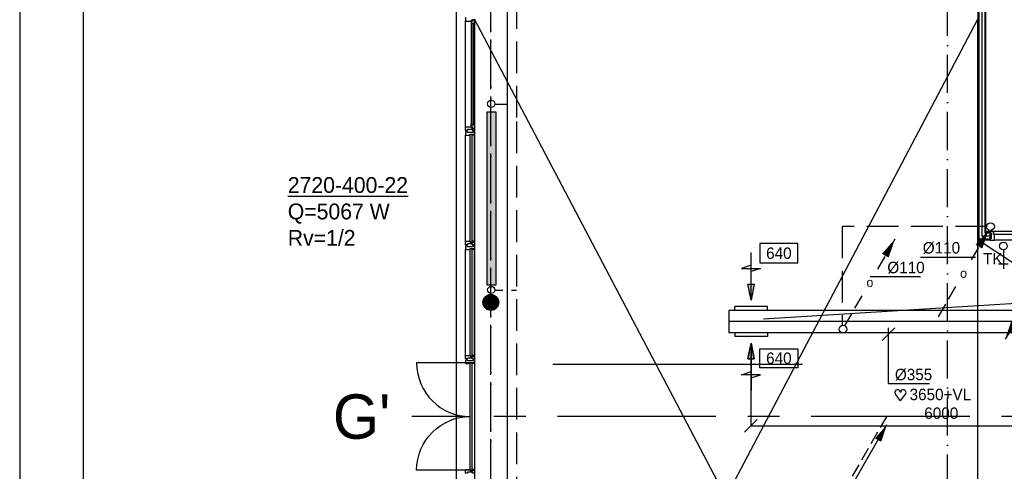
# Model space of a CAD drawing. Extents: x -866131 to -691536, y 173952 to 258052.
# Tile 32 of 160: x -866131 to -850608, y 224958 to 232078. Entities that reach past the tile are written whole.
import ezdxf
from ezdxf.enums import TextEntityAlignment as Align

# ---------------------------------------------------------------- set-up
doc = ezdxf.new("R2010")
doc.units = 0
doc.header["$LTSCALE"] = 100
for name, pattern in [('2322107', [2000, 1000, 1000]), ('2322108', [7, 5, -2]), ('2322123', [45, 5, -2, 5, -2, 5, -2, 5, -2, 5, -2, 5, -5]), ('CENTER2', [11.25, 7.5, -1.25, 1.25, -1.25]), ('CENTER4', [5, 3.125, -0.625, 0.625, -0.625]), ('CENTERX2', [40, 25, -5, 5, -5]), ('DASHDOT', [9, 6, -1.5, 0, -1.5]), ('LURETOUR', [6, 4, -2])]:
    doc.linetypes.add(name, pattern=pattern)
doc.layers.get('0').update_dxf_attribs({"linetype": 'CONTINUOUS'})
doc.layers.get('DEFPOINTS').update_dxf_attribs({"linetype": 'CONTINUOUS'})
for name, color, linetype in [('00KAD025', 2, 'CONTINUOUS'), ('00KAD070', 5, 'CONTINUOUS'), ('AL$1----_ALGEMEEN', 7, 'CONTINUOUS'), ('AL$7----_STRAMIEN', 1, 'DASHDOT'), ('AL$8----_HULPLIJNEN', 2, 'CONTINUOUS'), ('AL21----_BUITENWAND', 4, 'CONTINUOUS'), ('AL22----_BINNENWAND', 7, 'CONTINUOUS'), ('AL28----_KONSTRUKTIE', 3, 'CONTINUOUS'), ('AL31----_BUITENKOZ', 7, 'CONTINUOUS'), ('AL32----_BINNENKOZ', 7, 'CONTINUOUS'), ('AL74----_INRSANITAIR', 7, 'CONTINUOUS'), ('ALL-----_REFLIJNEN', 8, 'CONTINUOUS'), ('ALXAA---_GEWBETON', 12, 'CONTINUOUS'), ('ALXOU---_GLAS', 7, 'CONTINUOUS'), ('BOUW', 8, 'CONTINUOUS'), ('STRAMIEN', 1, 'CENTER2'), ('WI561---', 1, 'CONTINUOUS'), ('WL5233--', 4, 'CONTINUOUS'), ('WL524---', 4, 'CONTINUOUS'), ('WL561---', 4, 'CONTINUOUS'), ('WL561---_AANVOER', 4, 'CONTINUOUS'), ('WL561---_RETOUR', 4, 'CONTINUOUS'), ('WL570---_HARTLIJN', 7, 'CONTINUOUS'), ('WL570---_RETOUR', 3, 'CONTINUOUS'), ('WL570---_TOEVOER', 3, 'CONTINUOUS'), ('WM570---', 1, 'CONTINUOUS')]:
    doc.layers.add(name, color=color, linetype=linetype)
doc.styles.add('5MM', font='STRUCT01.shx', dxfattribs={"height": 1000})
doc.styles.add('BURO-018', font='BUROFONT.shx', dxfattribs={"height": 180})
doc.styles.add('BURO-025', font='BUROFONT.shx', dxfattribs={"height": 250})
doc.dimstyles.new('STABICAD', dxfattribs={"dimscale": 100, "dimtxt": 1.8, "dimasz": 0, "dimexe": 0, "dimexo": 2.5, "dimgap": 1.5, "dimtad": 0, "dimzin": 0, "dimtxsty": 'BURO-018', "dimtsz": 1, "dimcen": -3, "dimazin": 3, "dimtfac": 1, "dimtofl": 0, "dimtmove": 0, "dimatfit": 3, "dimtvp": 1.055556, "dimtolj": 1, "dimtzin": 0})

# ---------------------------------------------------------------- blocks, each defined once
blk = doc.blocks.new('LDV2121')
at = {"color": 0, "linetype": 'CONTINUOUS'}
blk.add_line((-0.25, -0.43), (-6.75, -11.69), dxfattribs=at)
blk.add_lwpolyline([(-6.75, -11.69, 0, 1, 0), (-5.5, -9.53, 1, 1, 0)], format="xyseb", dxfattribs=at)
blk.add_circle((0, 0), 0.5, dxfattribs=at)
blk = doc.blocks.new('LDV1107')
at = {"color": 0, "linetype": 'CONTINUOUS'}
blk.add_line((0.25, 0.43), (6.75, 11.69), dxfattribs=at)
blk.add_lwpolyline([(6.75, 11.69, 0, 1, 0), (5.5, 9.53, 1, 1, 0)], format="xyseb", dxfattribs=at)
blk.add_circle((0, 0), 0.5, dxfattribs=at)
blk = doc.blocks.new('LDV3108')
at = {"color": 0, "linetype": 'CONTINUOUS'}
for p, q in [((6.75, 11.69), (5.81, 10.07)), ((5.44, 9.42), (4.5, 7.79)), ((4.13, 7.14), (3.19, 5.52)), ((2.81, 4.87), (1.88, 3.25)), ((1.5, 2.6), (0.56, 0.97))]:
    blk.add_line(p, q, dxfattribs=at)
blk.add_lwpolyline([(0.25, 0.43, 0, 1, 0), (1.5, 2.6, 1, 1, 0)], format="xyseb", dxfattribs=at)
blk.add_circle((0, 0), 0.5, dxfattribs=at)
blk = doc.blocks.new('LU-1D-K-163')
at = {"color": 0, "linetype": 'CONTINUOUS'}
for p, q in [((-0.5, 177.5), (0.5, 177.5)), ((-0.5, -177.5), (0.5, -177.5))]:
    blk.add_line(p, q, dxfattribs=at)
at = {"layer": 'WL570---_HARTLIJN', "linetype": 'CENTER2'}
blk.add_line((-0.5, 0), (0.5, 0), dxfattribs=at)
blk = doc.blocks.new('LU-1-KB1')
at = {"color": 0, "linetype": 'BYBLOCK'}
blk.add_line((0, -0.5), (0, 0.5), dxfattribs=at)
blk = doc.blocks.new('LU-PIJL7')
at = {"color": 0, "linetype": 'CONTINUOUS'}
for p, q in [((0, 0), (-15, 0)), ((-5, -1), (-5, 1)), ((-5, 1), (0, 0)), ((0, 0), (-5, -1))]:
    blk.add_line(p, q, dxfattribs=at)
blk.add_solid([(-5, 1), (-5, -1), (0, 0)], dxfattribs=at)
blk = doc.blocks.new('LU-ORND')
at = {"color": 0, "linetype": 'CONTINUOUS'}
for p, q in [((-3, 1.5), (-3, -1.5)), ((3, 1.5), (-3, 1.5)), ((3, -1.5), (3, 1.5)), ((-3, -1.5), (3, -1.5))]:
    blk.add_line(p, q, dxfattribs=at)
blk = doc.blocks.new('*U89', base_point=(-19367, 53479))
at = {"layer": 'WM570---', "linetype": 'CONTINUOUS'}
for p, q in [((-19467, 53379), (-19267, 53578)), ((-19367, 52701), (-19367, 53579)), ((-19367, 52701), (-18721, 52701))]:
    blk.add_line(p, q, dxfattribs=at)
at = {"layer": 'WM570---', "linetype": 'CONTINUOUS', "style": 'BURO-018'}
blk.add_text('%%c355', height=180, dxfattribs=at).set_placement((-19267, 52751))
blk = doc.blocks.new('LU-PIJL6')
at = {"color": 0, "linetype": 'CONTINUOUS'}
for p, q in [((0, 0), (-7.5, 0)), ((-5.5, 0), (-5, -1.5)), ((-5, -1.5), (-5, 1.5)), ((-5, 1.5), (-4.5, 0)), ((-2.5, -0.5), (-2.5, 0.5)), ((-2.5, 0.5), (0, 0)), ((0, 0), (-2.5, -0.5))]:
    blk.add_line(p, q, dxfattribs=at)
blk.add_solid([(-2.5, 0.5), (-2.5, -0.5), (0, 0)], dxfattribs=at)
blk = doc.blocks.new('HART')
at = {"color": 1}
for q in [(-28.1, 39.5), (51.4, 39.5)]:
    blk.add_line((11.6, -12.9), q, dxfattribs=at)
for centre, start, end in [((-10.5, 52.8), 0, 217.18669), ((33.8, 52.8), 322.81331, 180)]:
    blk.add_arc(centre, 22.1, start, end, dxfattribs=at)
blk = doc.blocks.new('LDV4123')
at = {"color": 0, "linetype": 'CONTINUOUS'}
for p, q in [((-0.25, -0.43), (-1.19, -2.06)), ((-1.56, -2.71), (-2.5, -4.33)), ((-5.44, -9.42), (-4.5, -7.79)), ((-6.75, -11.69), (-5.81, -10.07))]:
    blk.add_line(p, q, dxfattribs=at)
blk.add_lwpolyline([(-0.25, -0.43, 0, 1, 0), (-1.5, -2.6, 1, 1, 0)], format="xyseb", dxfattribs=at)
blk.add_circle((0, 0), 0.5, dxfattribs=at)
at = {"color": 0, "linetype": 'CONTINUOUS', "style": 'BURO-018'}
blk.add_attdef('LD_TEXT1', text='', height=1.8, dxfattribs=at).set_placement((-3.5, -6.06), align=Align.MIDDLE)
blk = doc.blocks.new('LDV1123')
at = {"color": 0, "linetype": 'CONTINUOUS'}
for p, q in [((6.75, 11.69), (5.81, 10.07)), ((5.44, 9.42), (4.5, 7.79)), ((1.56, 2.71), (2.5, 4.33)), ((0.25, 0.43), (1.19, 2.06))]:
    blk.add_line(p, q, dxfattribs=at)
blk.add_lwpolyline([(6.75, 11.69, 0, 1, 0), (5.5, 9.53, 1, 1, 0)], format="xyseb", dxfattribs=at)
blk.add_circle((0, 0), 0.5, dxfattribs=at)
at = {"color": 0, "linetype": 'CONTINUOUS', "style": 'BURO-018'}
blk.add_attdef('LD_TEXT1', text='', height=1.8, dxfattribs=at).set_placement((3.5, 6.06), align=Align.MIDDLE)
blk = doc.blocks.new('2322401')
at = {"color": 0, "linetype": 'CONTINUOUS'}
for p, q in [((-0.5, 0.5, 1), (-0.5, 0.5)), ((-0.5, 0.5, 1), (-0.5, -0.5, 1)), ((0.5, 0.5, 1), (-0.5, 0.5, 1)), ((0.5, 0.5), (-0.5, 0.5)), ((-0.5, 0.5), (-0.5, -0.5)), ((0.5, 0.5, 1), (0.5, 0.5)), ((0.5, -0.5, 1), (0.5, 0.5, 1)), ((0.5, -0.5), (0.5, 0.5)), ((-0.5, -0.5, 1), (-0.5, -0.5)), ((-0.5, -0.5, 1), (0.5, -0.5, 1)), ((-0.5, -0.5), (0.5, -0.5)), ((0.5, -0.5, 1), (0.5, -0.5))]:
    blk.add_line(p, q, dxfattribs=at)
blk = doc.blocks.new('CVRINFO2')
at = {"color": 0, "linetype": 'CONTINUOUS', "style": 'BURO-025'}
for tag, p in [('CV_TEXT125', (0, 0)), ('CV_TEXT225', (0, -4.17)), ('CV_TEXT325', (0, -8.33)), ('CV_TEXT425', (0, -12.5))]:
    blk.add_attdef(tag, p, '', height=2.5, dxfattribs=at)
blk = doc.blocks.new('CVHATCH1')
at = {"color": 0, "linetype": 'CONTINUOUS'}
blk.add_solid([(-0.5, -0.5), (0.5, -0.5), (-0.5, 0.5), (0.5, 0.5)], dxfattribs=at)
blk = doc.blocks.new('*D341')
at = {"color": 0, "linetype": 'BYBLOCK'}
for p, q in [((-21536, 53187), (-21536, 52029)), ((-15536, 53164), (-15536, 52029)), ((-21636, 51929), (-21436, 52129)), ((-21536, 52029), (-15536, 52029)), ((-15636, 51929), (-15436, 52129))]:
    blk.add_line(p, q, dxfattribs=at)
at = {"layer": 'DEFPOINTS', "color": 0, "linetype": 'BYBLOCK'}
for p in [(-21536, 53437), (-15536, 53414), (-15536, 52029)]:
    blk.add_point(p, dxfattribs=at)
at = {"color": 0, "linetype": 'BYBLOCK', "insert": (-18536, 52229), "char_height": 180, "attachment_point": 5, "style": 'BURO-018'}
blk.add_mtext('\\A1;6000', dxfattribs=at)

msp = doc.modelspace()

# ---------------------------------------------------------------- linework, layer by layer
at = {"color": 2, "linetype": 'CONTINUOUS'}
msp.add_circle((-850622.354, 228510.114), 60.75, dxfattribs=at)
at = {"layer": '00KAD025', "linetype": 'CONTINUOUS'}
msp.add_line((-866131.149, 258051.691), (-866131.149, 173951.691), dxfattribs=at)
at = {"layer": '00KAD070', "linetype": 'CONTINUOUS'}
msp.add_line((-865131.149, 257051.691), (-865131.149, 174951.691), dxfattribs=at)
at = {"layer": 'AL$1----_ALGEMEEN', "color": 8}
for p, q in [((-858959.826, 217014.366), (-851026.336, 232087.866)), ((-851026.336, 217014.366), (-858959.826, 232086.366)), ((-858959.826, 232086.366), (-858959.826, 217014.366)), ((-851026.336, 217014.366), (-851026.336, 232087.866)), ((-833565.326, 217010.397), (-851026.336, 228608.866)), ((-851026.336, 217014.366), (-851026.336, 228608.866))]:
    msp.add_line(p, q, dxfattribs=at)
at = {"layer": 'AL$7----_STRAMIEN', "color": 1}
for points in [[(-858702.826, 212264.216), (-858702.826, 252853.354)], [(-858702.826, 212080.001), (-858702.826, 252669.139)], [(-851502.826, 212021.228), (-851502.826, 252610.366)]]:
    msp.add_lwpolyline(points, dxfattribs=at)
at = {"layer": 'AL$8----_HULPLIJNEN', "color": 8}
for p, q in [((-850911.326, 230711.739), (-850911.326, 237980.177)), ((-857727.379, 226646.366), (-853791.33, 226646.366))]:
    msp.add_line(p, q, dxfattribs=at)
at = {"layer": 'AL21----_BUITENWAND', "color": 8}
for p, q in [((-859242.826, 231971.366), (-859242.826, 250961.366)), ((-859242.826, 216731.228), (-859242.826, 231971.366))]:
    msp.add_line(p, q, dxfattribs=at)
at = {"layer": 'AL22----_BINNENWAND', "color": 8}
for p, q in [((-851026.336, 239176.589), (-851026.336, 228608.866)), ((-850901.336, 228733.866), (-850901.336, 239051.589)), ((-850830.326, 228733.866), (-850901.336, 228733.866)), ((-850830.326, 228608.866), (-850830.326, 228733.866)), ((-851026.336, 228608.866), (-850830.326, 228608.866))]:
    msp.add_line(p, q, dxfattribs=at)
at = {"layer": 'AL22----_BINNENWAND', "color": 8, "linetype": 'CONTINUOUS'}
for p, q in [((-851011.336, 239161.589), (-851011.336, 228623.866)), ((-850916.336, 239066.589), (-850916.336, 228718.866)), ((-850916.336, 228718.866), (-850830.326, 228718.866)), ((-851011.336, 228623.866), (-850830.326, 228623.866))]:
    msp.add_line(p, q, dxfattribs=at)
at = {"layer": 'AL28----_KONSTRUKTIE', "color": 8}
msp.add_circle((-858702.826, 227621.228), 125, dxfattribs=at)
msp.add_circle((-858702.826, 227621.228), 125, dxfattribs=at)
msp.add_circle((-858702.826, 227621.228), 125, dxfattribs=at)
msp.add_circle((-858702.826, 227621.228), 125, dxfattribs=at)
at = {"layer": 'AL31----_BUITENKOZ', "color": 8}
for p, q in [((-859101.826, 232112.366), (-859101.826, 232056.366)), ((-858998.826, 232065.366), (-858998.826, 232079.366)), ((-858964.068, 232076.183), (-858993.826, 232076.183)), ((-858993.826, 232076.183), (-858993.826, 232053.683)), ((-858964.068, 232069.117), (-858964.068, 232076.183)), ((-859101.826, 230386.366), (-859101.826, 232056.366)), ((-859101.826, 232056.366), (-859013.826, 232056.366)), ((-859013.826, 232056.366), (-859013.826, 232065.366)), ((-859013.826, 232065.366), (-858998.826, 232065.366)), ((-858998.826, 232061.683), (-859013.826, 232061.683)), ((-859013.826, 232061.683), (-859013.826, 232056.366)), ((-859013.826, 232056.366), (-859013.826, 232009.242)), ((-859013.826, 232009.242), (-859013.826, 230433.491)), ((-859013.826, 232009.242), (-859000.826, 232007.183)), ((-859000.826, 232007.183), (-859000.826, 232024.183)), ((-859000.826, 232024.183), (-858959.826, 232024.183)), ((-858998.826, 232053.683), (-858998.826, 232061.683)), ((-858993.826, 232053.683), (-858998.826, 232053.683)), ((-858962.123, 232024.183), (-858975.655, 232024.183)), ((-858975.655, 232024.183), (-858975.655, 232007.183)), ((-858975.655, 232007.183), (-858962.123, 232007.183)), ((-858959.826, 232066.668), (-858964.068, 232069.117)), ((-858962.123, 232007.183), (-858962.123, 232024.183)), ((-858959.826, 232024.183), (-858959.826, 232066.668)), ((-858959.826, 232009.242), (-858959.826, 230433.491)), ((-859101.826, 230330.366), (-859101.826, 230386.366)), ((-859101.826, 230386.366), (-859013.826, 230386.366)), ((-859013.826, 230433.491), (-859000.826, 230435.55)), ((-859013.826, 230386.366), (-859013.826, 230433.491)), ((-859013.826, 230386.366), (-859013.826, 230377.366)), ((-859013.826, 230381.05), (-859013.826, 230386.366)), ((-858998.826, 230381.05), (-859013.826, 230381.05)), ((-859013.826, 230377.366), (-858998.826, 230377.366)), ((-859000.826, 230435.55), (-859000.826, 230418.55)), ((-859000.826, 230418.55), (-858959.826, 230418.55)), ((-858993.826, 230389.05), (-858998.826, 230389.05)), ((-858998.826, 230389.05), (-858998.826, 230381.05)), ((-858998.826, 230377.366), (-858998.826, 230363.366)), ((-858993.826, 230366.55), (-858993.826, 230389.05)), ((-858964.068, 230366.55), (-858993.826, 230366.55)), ((-858975.655, 230418.55), (-858975.655, 230435.55)), ((-858975.655, 230435.55), (-858962.123, 230435.55)), ((-858962.123, 230418.55), (-858975.655, 230418.55)), ((-858959.826, 230376.064), (-858964.068, 230373.615)), ((-858964.068, 230373.615), (-858964.068, 230366.55)), ((-858962.123, 230435.55), (-858962.123, 230418.55)), ((-858959.826, 230418.55), (-858959.826, 230376.064)), ((-859072.326, 230330.366), (-859101.826, 230330.366)), ((-859101.826, 228586.366), (-859101.826, 230256.366)), ((-858992.326, 230344.366), (-859072.326, 230344.366)), ((-859072.326, 230344.366), (-859072.326, 230330.366)), ((-858998.826, 230363.366), (-858962.826, 230363.366)), ((-858992.326, 230330.366), (-858992.326, 230344.366)), ((-858962.826, 230330.366), (-858992.326, 230330.366)), ((-858962.826, 230363.366), (-858962.826, 230330.366)), ((-858962.826, 228586.366), (-858962.826, 230256.366)), ((-859101.826, 226786.366), (-859101.826, 228456.366)), ((-858962.826, 226786.366), (-858962.826, 228456.366))]:
    msp.add_line(p, q, dxfattribs=at)
at = {"layer": 'AL31----_BUITENKOZ', "color": 8, "linetype": 'CONTINUOUS'}
for p, q in [((-859095.826, 230312.366), (-859101.826, 230312.366)), ((-859101.826, 230312.366), (-859101.826, 230293.439)), ((-859101.826, 230293.439), (-859101.826, 230256.366)), ((-859101.826, 230256.366), (-859094.826, 230256.366)), ((-859081.826, 230312.366), (-859095.826, 230312.366)), ((-859094.826, 230256.366), (-859090.826, 230256.366)), ((-859090.826, 230256.366), (-859082.826, 230256.366)), ((-859082.826, 230256.366), (-859029.826, 230256.366)), ((-859072.826, 230312.366), (-859081.826, 230312.366)), ((-859081.826, 230312.366), (-859081.826, 230312.366)), ((-859072.826, 230298.366), (-859072.826, 230312.366)), ((-858992.826, 230298.366), (-859072.826, 230298.366)), ((-859029.826, 230256.366), (-859029.826, 230273.366)), ((-859029.826, 230273.366), (-858962.826, 230273.366)), ((-858999.826, 230273.366), (-858967.826, 230273.366)), ((-858999.826, 230256.366), (-858999.826, 230273.366)), ((-858962.826, 230256.366), (-858999.826, 230256.366)), ((-858982.826, 230312.366), (-858992.826, 230312.366)), ((-858992.826, 230312.366), (-858992.826, 230298.366)), ((-858968.826, 230312.366), (-858982.826, 230312.366)), ((-858982.826, 230312.366), (-858982.826, 230312.366)), ((-858962.826, 230312.366), (-858968.826, 230312.366)), ((-858967.826, 230273.366), (-858967.826, 230268.366)), ((-858967.826, 230268.366), (-858962.826, 230268.366)), ((-858962.826, 230273.366), (-858962.826, 230312.366)), ((-858962.826, 230268.366), (-858962.826, 230256.366)), ((-859101.826, 228549.294), (-859101.826, 228586.366)), ((-859101.826, 228586.366), (-859094.826, 228586.366)), ((-859101.826, 228530.366), (-859101.826, 228549.294)), ((-859095.826, 228530.366), (-859101.826, 228530.366)), ((-859095.826, 228512.366), (-859101.826, 228512.366)), ((-859101.826, 228512.366), (-859101.826, 228493.439)), ((-859082.326, 228530.366), (-859095.826, 228530.366)), ((-859081.826, 228512.366), (-859095.826, 228512.366)), ((-859094.826, 228586.366), (-859090.826, 228586.366)), ((-859090.826, 228586.366), (-859082.826, 228586.366)), ((-859082.826, 228586.366), (-859029.826, 228586.366)), ((-859072.826, 228530.366), (-859082.326, 228530.366)), ((-859082.326, 228530.366), (-859082.326, 228530.366)), ((-859072.826, 228512.366), (-859081.826, 228512.366)), ((-859081.826, 228512.366), (-859081.826, 228512.366)), ((-858992.826, 228544.366), (-859072.826, 228544.366)), ((-859072.826, 228544.366), (-859072.826, 228530.366)), ((-859072.826, 228498.366), (-859072.826, 228512.366)), ((-859029.826, 228586.366), (-859029.826, 228569.366)), ((-859029.826, 228569.366), (-858962.826, 228569.366)), ((-858962.826, 228586.366), (-858999.826, 228586.366)), ((-858999.826, 228586.366), (-858999.826, 228569.366)), ((-858999.826, 228569.366), (-858967.826, 228569.366)), ((-858992.826, 228530.366), (-858992.826, 228544.366)), ((-858982.826, 228530.366), (-858992.826, 228530.366)), ((-858982.826, 228512.366), (-858992.826, 228512.366)), ((-858992.826, 228512.366), (-858992.826, 228498.366)), ((-858968.826, 228530.366), (-858982.826, 228530.366)), ((-858982.826, 228530.366), (-858982.826, 228530.366)), ((-858968.826, 228512.366), (-858982.826, 228512.366)), ((-858982.826, 228512.366), (-858982.826, 228512.366)), ((-858962.826, 228530.366), (-858968.826, 228530.366)), ((-858962.826, 228512.366), (-858968.826, 228512.366)), ((-858967.826, 228569.366), (-858967.826, 228574.366)), ((-858967.826, 228574.366), (-858962.826, 228574.366)), ((-858962.826, 228574.366), (-858962.826, 228586.366)), ((-858962.826, 228569.366), (-858962.826, 228530.366)), ((-858962.826, 228473.366), (-858962.826, 228512.366)), ((-859101.826, 228493.439), (-859101.826, 228456.366)), ((-859101.826, 228456.366), (-859094.826, 228456.366)), ((-859094.826, 228456.366), (-859090.826, 228456.366)), ((-859090.826, 228456.366), (-859082.826, 228456.366)), ((-859082.826, 228456.366), (-859029.826, 228456.366)), ((-858992.826, 228498.366), (-859072.826, 228498.366)), ((-859029.826, 228456.366), (-859029.826, 228473.366)), ((-859029.826, 228473.366), (-858962.826, 228473.366)), ((-858999.826, 228473.366), (-858967.826, 228473.366)), ((-858999.826, 228456.366), (-858999.826, 228473.366)), ((-858962.826, 228456.366), (-858999.826, 228456.366)), ((-858967.826, 228473.366), (-858967.826, 228468.366)), ((-858967.826, 228468.366), (-858962.826, 228468.366)), ((-858962.826, 228468.366), (-858962.826, 228456.366)), ((-859101.826, 226749.294), (-859101.826, 226786.366)), ((-859101.826, 226786.366), (-859094.826, 226786.366)), ((-859101.826, 226730.366), (-859101.826, 226749.294)), ((-859095.826, 226730.366), (-859101.826, 226730.366)), ((-859082.326, 226730.366), (-859095.826, 226730.366)), ((-859094.826, 226786.366), (-859090.826, 226786.366)), ((-859090.826, 226786.366), (-859082.826, 226786.366)), ((-859082.826, 226786.366), (-859029.826, 226786.366)), ((-859072.826, 226730.366), (-859082.326, 226730.366)), ((-859082.326, 226730.366), (-859082.326, 226730.366)), ((-858992.826, 226744.366), (-859072.826, 226744.366)), ((-859072.826, 226744.366), (-859072.826, 226730.366)), ((-859029.826, 226786.366), (-859029.826, 226769.366)), ((-859029.826, 226769.366), (-858962.826, 226769.366)), ((-858962.826, 226786.366), (-858999.826, 226786.366)), ((-858999.826, 226786.366), (-858999.826, 226769.366)), ((-858999.826, 226769.366), (-858967.826, 226769.366)), ((-858992.826, 226730.366), (-858992.826, 226744.366)), ((-858982.826, 226730.366), (-858992.826, 226730.366)), ((-858968.826, 226730.366), (-858982.826, 226730.366)), ((-858982.826, 226730.366), (-858982.826, 226730.366)), ((-858962.826, 226730.366), (-858968.826, 226730.366)), ((-858967.826, 226769.366), (-858967.826, 226774.366)), ((-858967.826, 226774.366), (-858962.826, 226774.366)), ((-858962.826, 226774.366), (-858962.826, 226786.366)), ((-858962.826, 226769.366), (-858962.826, 226730.366))]:
    msp.add_line(p, q, dxfattribs=at)
at = {"layer": 'AL31----_BUITENKOZ', "color": 8}
for points in [[(-859027.826, 226666.616), (-859873.076, 226666.616, 0.414213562), (-859027.826, 225821.366, 0.414213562)], [(-859027.826, 224976.116), (-859873.076, 224976.116, -0.414213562), (-859027.826, 225821.366, -0.414213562)]]:
    msp.add_lwpolyline(points, format="xyb", dxfattribs=at)
at = {"layer": 'AL31----_BUITENKOZ', "color": 8, "linetype": 'CONTINUOUS'}
for points in [[(-858962.826, 226673.366), (-858962.826, 226712.366), (-858968.826, 226712.366), (-858982.826, 226712.366), (-858982.826, 226712.366), (-858992.826, 226712.366), (-858992.826, 226698.366), (-859072.826, 226698.366), (-859072.826, 226712.366), (-859081.826, 226712.366), (-859081.826, 226712.366), (-859095.826, 226712.366), (-859101.826, 226712.366), (-859101.826, 226693.439), (-859101.826, 226656.366), (-859094.826, 226656.366), (-859090.826, 226656.366), (-859082.826, 226656.366), (-859029.826, 226656.366), (-859029.826, 226673.366)], [(-858999.826, 226673.366), (-858967.826, 226673.366), (-858967.826, 226668.366), (-858962.826, 226668.366), (-858962.826, 226656.366), (-858999.826, 226656.366)], [(-858962.826, 224969.366), (-858962.826, 224930.366), (-858968.826, 224930.366), (-858982.826, 224930.366), (-858982.826, 224930.366), (-858992.826, 224930.366), (-858992.826, 224944.366), (-859072.826, 224944.366), (-859072.826, 224930.366), (-859082.326, 224930.366), (-859082.326, 224930.366), (-859095.826, 224930.366), (-859101.826, 224930.366), (-859101.826, 224949.294), (-859101.826, 224986.366), (-859094.826, 224986.366), (-859090.826, 224986.366), (-859082.826, 224986.366), (-859029.826, 224986.366), (-859029.826, 224969.366)], [(-858999.826, 224969.366), (-858967.826, 224969.366), (-858967.826, 224974.366), (-858962.826, 224974.366), (-858962.826, 224986.366), (-858999.826, 224986.366)]]:
    msp.add_lwpolyline(points, close=True, dxfattribs=at)
at = {"layer": 'AL32----_BINNENKOZ', "color": 8}
msp.add_line((-850780.326, 228740.866), (-850780.326, 228689.866), dxfattribs=at)
for points in [[(-850830.326, 228740.866), (-850830.326, 228715.866), (-850814.326, 228715.866), (-850814.326, 228623.866), (-850830.326, 228623.866), (-850830.326, 228601.866), (-850763.326, 228601.866), (-850763.326, 228689.866), (-850780.326, 228689.866), (-850780.326, 228740.866), (-850830.326, 228740.866)], [(-849845.826, 228740.866), (-850780.326, 228740.866)], [(-849862.826, 228689.866), (-850763.326, 228689.866)], [(-849862.826, 228601.866), (-850763.325, 228601.866)]]:
    msp.add_lwpolyline(points, dxfattribs=at)
at = {"layer": 'AL74----_INRSANITAIR', "color": 2, "linetype": 'CONTINUOUS'}
for points in [[(-850622.354, 228449.364), (-850622.354, 228149.364)], [(-850547.354, 228224.364), (-850697.354, 228224.364)]]:
    msp.add_lwpolyline(points, dxfattribs=at)
at = {"layer": 'ALL-----_REFLIJNEN', "color": 8, "linetype": 'CONTINUOUS'}
for p, q in [((-850963.836, 239114.089), (-850963.836, 228671.366)), ((-850963.836, 228671.366), (-850830.326, 228671.366))]:
    msp.add_line(p, q, dxfattribs=at)
at = {"layer": 'ALXAA---_GEWBETON', "color": 8}
for p, q in [((-858750.108, 227736.94), (-858655.545, 227736.94)), ((-858750.108, 227736.94), (-858655.545, 227736.94)), ((-858750.108, 227736.94), (-858655.545, 227736.94)), ((-858750.108, 227736.94), (-858655.545, 227736.94)), ((-858827.753, 227616.94), (-858577.9, 227616.94)), ((-858827.753, 227616.94), (-858577.9, 227616.94)), ((-858827.753, 227616.94), (-858577.9, 227616.94)), ((-858827.753, 227616.94), (-858577.9, 227616.94)), ((-858826.835, 227636.94), (-858578.818, 227636.94)), ((-858826.835, 227636.94), (-858578.818, 227636.94)), ((-858826.835, 227636.94), (-858578.818, 227636.94)), ((-858826.835, 227636.94), (-858578.818, 227636.94)), ((-858825.444, 227596.94), (-858580.208, 227596.94)), ((-858825.444, 227596.94), (-858580.208, 227596.94)), ((-858825.444, 227596.94), (-858580.208, 227596.94)), ((-858825.444, 227596.94), (-858580.208, 227596.94)), ((-858822.616, 227656.94), (-858583.036, 227656.94)), ((-858822.616, 227656.94), (-858583.036, 227656.94)), ((-858822.616, 227656.94), (-858583.036, 227656.94)), ((-858822.616, 227656.94), (-858583.036, 227656.94)), ((-858819.718, 227576.94), (-858585.935, 227576.94)), ((-858819.718, 227576.94), (-858585.935, 227576.94)), ((-858819.718, 227576.94), (-858585.935, 227576.94)), ((-858819.718, 227576.94), (-858585.935, 227576.94)), ((-858814.724, 227676.94), (-858590.929, 227676.94)), ((-858814.724, 227676.94), (-858590.929, 227676.94)), ((-858814.724, 227676.94), (-858590.929, 227676.94)), ((-858814.724, 227676.94), (-858590.929, 227676.94)), ((-858802.288, 227696.94), (-858603.365, 227696.94)), ((-858802.288, 227696.94), (-858603.365, 227696.94)), ((-858802.288, 227696.94), (-858603.365, 227696.94)), ((-858802.288, 227696.94), (-858603.365, 227696.94)), ((-858783.226, 227716.94), (-858622.427, 227716.94)), ((-858783.226, 227716.94), (-858622.427, 227716.94)), ((-858783.226, 227716.94), (-858622.427, 227716.94)), ((-858783.226, 227716.94), (-858622.427, 227716.94)), ((-858810.028, 227556.94), (-858595.625, 227556.94)), ((-858810.028, 227556.94), (-858595.625, 227556.94)), ((-858810.028, 227556.94), (-858595.625, 227556.94)), ((-858810.028, 227556.94), (-858595.625, 227556.94)), ((-858795.134, 227536.94), (-858610.519, 227536.94)), ((-858795.134, 227536.94), (-858610.519, 227536.94)), ((-858795.134, 227536.94), (-858610.519, 227536.94)), ((-858795.134, 227536.94), (-858610.519, 227536.94)), ((-858771.74, 227516.94), (-858633.912, 227516.94)), ((-858771.74, 227516.94), (-858633.912, 227516.94)), ((-858771.74, 227516.94), (-858633.912, 227516.94)), ((-858771.74, 227516.94), (-858633.912, 227516.94)), ((-858716.156, 227496.94), (-858689.496, 227496.94)), ((-858716.156, 227496.94), (-858689.496, 227496.94)), ((-858716.156, 227496.94), (-858689.496, 227496.94)), ((-858716.156, 227496.94), (-858689.496, 227496.94))]:
    msp.add_line(p, q, dxfattribs=at)
at = {"layer": 'ALXOU---_GLAS', "color": 8}
for p, q in [((-858998.826, 232022.183), (-858977.655, 232022.183)), ((-858998.826, 230420.55), (-858998.826, 232022.183)), ((-858977.655, 232022.183), (-858977.655, 230420.55)), ((-858977.655, 230420.55), (-858998.826, 230420.55)), ((-859027.826, 230271.366), (-859001.826, 230271.366)), ((-859027.826, 228571.366), (-859027.826, 230271.366)), ((-859001.826, 230271.366), (-859001.826, 228571.366)), ((-859001.826, 228571.366), (-859027.826, 228571.366)), ((-859027.826, 228471.366), (-859001.826, 228471.366)), ((-859027.826, 226771.366), (-859027.826, 228471.366)), ((-859001.826, 228471.366), (-859001.826, 226771.366)), ((-859001.826, 226771.366), (-859027.826, 226771.366))]:
    msp.add_line(p, q, dxfattribs=at)
msp.add_lwpolyline([(-859027.826, 226671.366), (-859001.826, 226671.366), (-859001.826, 224971.366), (-859027.826, 224971.366)], close=True, dxfattribs=at)
at = {"layer": 'STRAMIEN', "linetype": 'CENTERX2'}
msp.add_lwpolyline([(-827153.429, 225821.228), (-859951.321, 225821.228)], dxfattribs=at)
at = {"layer": 'WL5233--', "linetype": '2322123'}
for p, q in [((-850877.626, 228818.802), (-853162.119, 228818.802)), ((-853162.119, 228818.802), (-853162.119, 227255.93))]:
    msp.add_line(p, q, dxfattribs=at)
at = {"layer": 'WL561---_AANVOER', "linetype": '2322107'}
for p, q in [((-858446.932, 233833.889), (-858446.932, 217511.798)), ((-858640.953, 230748.02), (-858446.932, 230748.02))]:
    msp.add_line(p, q, dxfattribs=at)
at = {"layer": 'WL561---_RETOUR', "linetype": '2322108'}
for p, q in [((-858296.932, 233833.889), (-858296.932, 230472.53)), ((-858296.932, 230472.53), (-858296.932, 224502.489)), ((-858640.953, 227814.83), (-858513.149, 227814.83)), ((-858377.771, 227814.83), (-858296.932, 227814.83))]:
    msp.add_line(p, q, dxfattribs=at)
at = {"layer": 'WL561---_RETOUR', "color": 1}
for centre in [(-858697.203, 230751.04), (-858697.203, 227817.851)]:
    msp.add_circle(centre, 56.25, dxfattribs=at)
at = {"layer": 'WL570---_HARTLIJN', "color": 1, "linetype": 'CONTINUOUS'}
for p, q in [((-851064.009, 228330.354), (-851930.451, 228330.354)), ((-851930.972, 228023.189), (-852724.467, 228023.189))]:
    msp.add_line(p, q, dxfattribs=at)
at = {"layer": 'WM570---'}
msp.add_line((-845282.862, 227927.32), (-854406.788, 227355.758), dxfattribs=at)
at = {"layer": 'WM570---', "color": 3}
for p, q in [((-854344.027, 227555.586), (-854859.027, 227555.586)), ((-854859.027, 227495.778), (-854859.027, 227555.586)), ((-854344.027, 227495.778), (-854344.027, 227555.586)), ((-854859.027, 227140.778), (-854859.027, 227080.97)), ((-854344.027, 227140.778), (-854344.027, 227080.97)), ((-854344.027, 227080.97), (-854859.027, 227080.97))]:
    msp.add_line(p, q, dxfattribs=at)

# ---------------------------------------------------------------- block references
at = {"layer": 'WI561---'}
ref = msp.add_blockref('CVRINFO2', (-861904.6, 229346.552, 120), dxfattribs=dict(at, xscale=100, yscale=100, zscale=100))
ref.add_attrib('CV_TEXT125', '%%u2720-400-22', (-861904.6, 229346.552, 120), dxfattribs={"layer": '0', "color": 2, "linetype": 'CONTINUOUS', "height": 250, "style": 'BURO-025'})
ref.add_attrib('CV_TEXT225', 'Q=5067 W', (-861904.6, 228929.886, 120), dxfattribs={"layer": '0', "color": 2, "linetype": 'CONTINUOUS', "height": 250, "style": 'BURO-025'})
ref.add_attrib('CV_TEXT325', 'Rv=1/2', (-861904.6, 228513.219, 120), dxfattribs={"layer": '0', "color": 2, "linetype": 'CONTINUOUS', "height": 250, "style": 'BURO-025'})
at = {"layer": 'WL5233--', "color": 2}
ref = msp.add_blockref('LDV4123', (-850825.826, 228816.228), dxfattribs=dict(at, xscale=121.5, yscale=121.5, zscale=121.5))
ref.add_attrib('LD_TEXT1', 'o', dxfattribs={"layer": '0', "color": 1, "linetype": 'CONTINUOUS', "height": 145.8, "style": 'BURO-018'}).set_placement((-851251.076, 228079.673), align=Align.MIDDLE)
ref = msp.add_blockref('LDV1123', (-853152.503, 227199.063), dxfattribs=dict(at, xscale=121.5, yscale=121.5, zscale=121.5))
ref.add_attrib('LD_TEXT1', 'o', dxfattribs={"layer": '0', "color": 1, "linetype": 'CONTINUOUS', "height": 145.8, "style": 'BURO-018'}).set_placement((-852727.253, 227935.617), align=Align.MIDDLE)
at = {"layer": 'WL524---', "color": 2, "xscale": 121.5, "yscale": 121.5, "zscale": 121.5}
msp.add_blockref('LDV2121', (-849774.336, 228463.866), dxfattribs=at)
at = {"layer": 'WL561---', "xscale": 2720, "yscale": 150, "rotation": 270}
for name, zscale in [('2322401', 400), ('CVHATCH1', 2720)]:
    msp.add_blockref(name, (-858693.928, 229259.599, 120), dxfattribs=dict(at, zscale=zscale))
at = {"layer": 'WL561---_AANVOER', "color": 2, "xscale": 112.5, "yscale": 112.5, "zscale": 112.5}
msp.add_blockref('LDV1107', (-853217.08, 224378.57), dxfattribs=at)
at = {"layer": 'WL561---_RETOUR', "color": 2, "xscale": 112.5, "yscale": 112.5, "zscale": 112.5}
msp.add_blockref('LDV3108', (-853217.515, 224513.91), dxfattribs=at)
at = {"layer": 'WL570---_RETOUR', "xscale": 100, "yscale": 100, "zscale": 100}
for p, rotation in [((-854601.527, 227656.484), 270), ((-854601.527, 226980.072), 90)]:
    msp.add_blockref('LU-PIJL6', p, dxfattribs=dict(at, rotation=rotation))
at = {"layer": 'WL570---_RETOUR', "linetype": 'LURETOUR', "xscale": 5826.570075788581, "rotation": 179.9999999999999}
msp.add_blockref('LU-1D-K-163', (-852038.236, 227318.278), dxfattribs=at)
at = {"layer": 'WL570---_RETOUR', "linetype": 'LURETOUR', "xscale": 355, "yscale": 355, "zscale": 355, "rotation": 180}
msp.add_blockref('LU-1-KB1', (-854951.521, 227318.278), dxfattribs=at)
at = {"layer": 'WL570---_RETOUR', "xscale": 2, "yscale": 2, "zscale": 2}
msp.add_blockref('HART', (-852268.31, 226094.18), dxfattribs=at)
at = {"layer": 'WL570---_TOEVOER', "color": 1, "yscale": 50, "zscale": 50, "rotation": 270}
for p, xscale in [((-854601.527, 227656.484), 50), ((-854601.527, 226980.072), -50)]:
    msp.add_blockref('LU-PIJL7', p, dxfattribs=dict(at, xscale=xscale))
at = {"layer": 'WM570---'}
ref = msp.add_blockref('LU-ORND', (-854161.884, 228397.025), dxfattribs=dict(at, xscale=100, yscale=100, zscale=100))
ref.add_attrib('LU_TEXT1', '640', dxfattribs={"layer": '0', "color": 1, "linetype": 'CONTINUOUS', "height": 180, "style": 'BURO-018'}).set_placement((-854161.884, 228397.025), align=Align.MIDDLE)
msp.add_blockref('*U89', (-852432.997, 227122.758), dxfattribs=at)
ref = msp.add_blockref('LU-ORND', (-854161.884, 226741.488), dxfattribs=dict(at, xscale=-100, yscale=100, zscale=100, rotation=180))
ref.add_attrib('LU_TEXT1', '640', dxfattribs={"layer": '0', "color": 1, "linetype": 'CONTINUOUS', "height": 180, "style": 'BURO-018'}).set_placement((-854161.884, 226741.488), align=Align.MIDDLE)

# ---------------------------------------------------------------- texts
at = {"layer": 'BOUW', "color": 1, "style": 'BURO-018'}
msp.add_text('TK', height=180, dxfattribs=at).set_placement((-850941.941, 228220.882))
at = {"layer": 'STRAMIEN', "linetype": 'CONTINUOUS', "style": '5MM'}
msp.add_text("G'", height=700, dxfattribs=at).set_placement((-860740.282, 225821.228), align=Align.MIDDLE)
at = {"layer": 'WL570---_HARTLIJN', "color": 1, "linetype": 'CENTER4', "style": 'BURO-018'}
for p in [(-851893.248, 228392.316), (-852452.425, 228081.584)]:
    msp.add_text('%%c110', height=180, dxfattribs=at).set_placement(p)
at = {"layer": 'WL570---_RETOUR', "color": 1, "style": 'BURO-018'}
msp.add_text('3650+VL', height=180, dxfattribs=at).set_placement((-852101.389, 226079.676))

# ---------------------------------------------------------------- dimensions: what is measured, and where the dimension line sits
at = {"layer": 'WM570---'}
dim = msp.add_linear_dim(base=(-848601.527, 225673.389), p1=(-854601.527, 227080.97), p2=(-848601.527, 227058.47), text='6000', dimstyle='STABICAD', dxfattribs=at)
dim.commit()
dim.dimension.update_dxf_attribs({"geometry": '*D341', "text_midpoint": (-851601.527, 225873.114), "insert": (-833065.801, 173644.445)})

doc.saveas('drawing.dxf')
